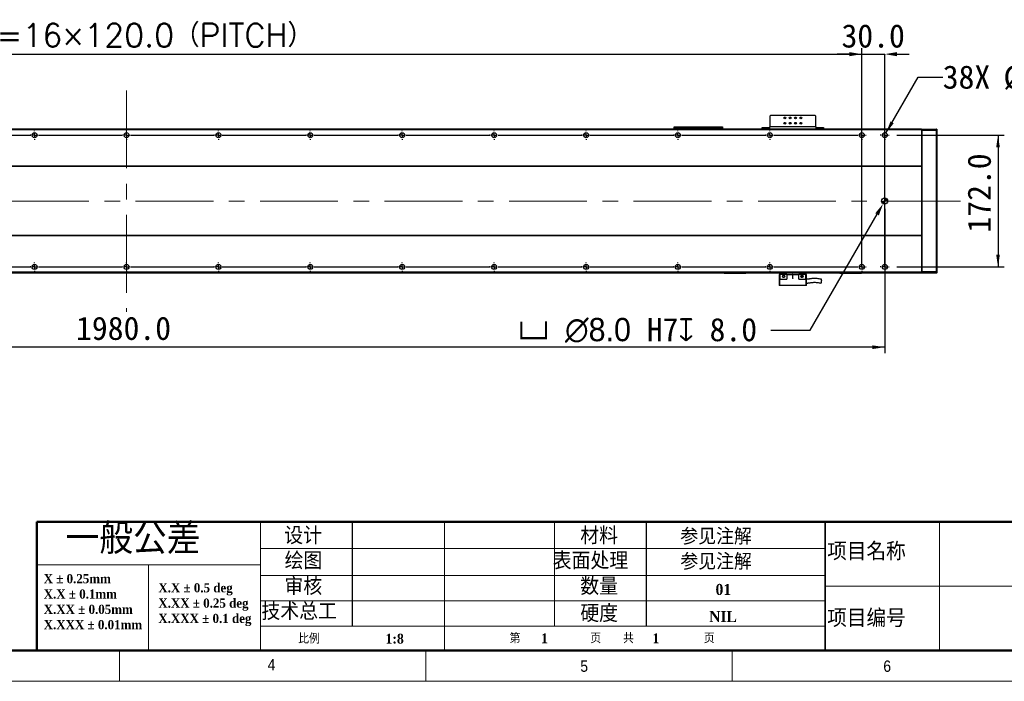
# Model space of a CAD drawing. Header units: millimetres. Extents: x 40 to 3320, y 40 to 2336.
# Tile 5 of 11: x 1150 to 2435, y 40 to 904. Entities that reach past the tile are written whole.
import ezdxf

# ---------------------------------------------------------------- set-up
doc = ezdxf.new("R2010")
doc.units = ezdxf.units.MM
doc.header["$LTSCALE"] = 8
doc.header["$PDSIZE"] = -1
doc.linetypes.add('CENTERX2', pattern=[20.32, 12.7, -2.54, 2.54, -2.54])
doc.layers.add('DIMNS', color=7, linetype='Continuous')
doc.styles.add('SLDTEXTSTYLE0', font='Gothic.ttf', dxfattribs={"width": 0.913})
doc.styles.add('SLDTEXTSTYLE1', font='timesbd.ttf', dxfattribs={"width": 0.933})
doc.styles.add('SLDTEXTSTYLE2', font='txt', dxfattribs={"bigfont": 'bigfont'})
doc.styles.add('SLDTEXTSTYLE3', font='txt', dxfattribs={"bigfont": 'bigfont'})
doc.styles.add('SLDTEXTSTYLE7', font='txt')
doc.styles.add('SLDTEXTSTYLE8', font='txt', dxfattribs={"bigfont": 'bigfont'})
doc.dimstyles.new('SLDDIMSTYLE0', dxfattribs={"dimtxt": 30.4, "dimasz": 16, "dimexe": 0, "dimexo": 0.0625, "dimgap": 7.6, "dimtad": 2, "dimdec": 1, "dimrnd": 1e-09, "dimzin": 4, "dimdsep": 46, "dimtxsty": 'SLDTEXTSTYLE7', "dimsah": 1, "dimcen": 0.09, "dimadec": 0, "dimazin": 1, "dimtfac": 1, "dimtdec": 1, "dimtmove": 0, "dimatfit": 0, "dimfxl": 0, "dimfrac": 2, "dimtolj": 1, "dimtzin": 12, "dimarcsym": 0})
doc.dimstyles.new('SLDDIMSTYLE1', dxfattribs={"dimtxt": 30.4, "dimasz": 16, "dimexe": 0, "dimexo": 0.0625, "dimgap": 7.6, "dimtad": 2, "dimdec": 1, "dimrnd": 1e-09, "dimzin": 4, "dimdsep": 46, "dimtxsty": 'SLDTEXTSTYLE7', "dimsah": 1, "dimcen": 0.09, "dimadec": 0, "dimazin": 1, "dimtfac": 1, "dimtdec": 1, "dimtofl": 0, "dimtmove": 0, "dimatfit": 3, "dimfxl": 0, "dimfrac": 2, "dimtolj": 1, "dimtzin": 12, "dimarcsym": 0})
doc.dimstyles.new('SLDDIMSTYLE5', dxfattribs={"dimtxt": 30.4, "dimasz": 16, "dimexe": 0, "dimexo": 0.0625, "dimgap": 7.6, "dimtad": 0, "dimtih": 1, "dimtoh": 1, "dimdec": 1, "dimrnd": 1e-09, "dimzin": 4, "dimdsep": 46, "dimtxsty": 'SLDTEXTSTYLE7', "dimsah": 1, "dimcen": 0, "dimadec": 0, "dimazin": 1, "dimtfac": 1, "dimtdec": 1, "dimtofl": 0, "dimtmove": 0, "dimatfit": 3, "dimfxl": 0, "dimfrac": 2, "dimtolj": 1, "dimtzin": 12, "dimarcsym": 0})
doc.dimstyles.new('SLDDIMSTYLE8', dxfattribs={"dimtxt": 30.4, "dimasz": 16, "dimexe": 0, "dimexo": 0.0625, "dimgap": 7.6, "dimtad": 0, "dimtih": 1, "dimtoh": 1, "dimdec": 1, "dimrnd": 1e-09, "dimzin": 12, "dimdsep": 46, "dimtxsty": 'SLDTEXTSTYLE7', "dimsah": 1, "dimcen": 0, "dimadec": 0, "dimazin": 3, "dimtfac": 1, "dimtdec": 1, "dimtofl": 0, "dimtmove": 0, "dimatfit": 3, "dimfxl": 0, "dimfrac": 2, "dimtolj": 1, "dimtzin": 12, "dimarcsym": 0})

# ---------------------------------------------------------------- blocks, each defined once
blk = doc.blocks.new('SW_NOTE_0')
at = {"color": 0, "linetype": 'Continuous', "lineweight": 0, "char_height": 12, "attachment_point": 1, "style": 'SLDTEXTSTYLE1'}
for s, insert in [('X.X ± 0.5 deg', (0, 15.8)), ('X.XX ± 0.25 deg', (0, -4.2)), ('X.XXX ± 0.1 deg', (0, -24.2))]:
    blk.add_mtext(s, dxfattribs=dict(at, insert=insert))
blk = doc.blocks.new('SW_NOTE_1')
at = {"color": 0, "linetype": 'Continuous', "lineweight": 0, "char_height": 12, "attachment_point": 1, "style": 'SLDTEXTSTYLE1'}
for s, insert in [('X ± 0.25mm ', (0, 15.8)), ('X.X ± 0.1mm', (0, -4.2))]:
    blk.add_mtext(s, dxfattribs=dict(at, insert=insert))
blk = doc.blocks.new('SW_NOTE_2')
at = {"color": 0, "linetype": 'Continuous', "lineweight": 0, "char_height": 12, "attachment_point": 1, "style": 'SLDTEXTSTYLE1'}
for s, insert in [('X.XX ± 0.05mm', (0, 15.8)), ('X.XXX ± 0.01mm', (0, -4.2))]:
    blk.add_mtext(s, dxfattribs=dict(at, insert=insert))
blk = doc.blocks.new('_D_23')
at = {"layer": 'DIMNS'}
for p, q in [((329, 769), (329, 866.8)), ((2249, 769), (2249, 866.8)), ((329, 858.8), (2249, 858.8))]:
    blk.add_line(p, q, dxfattribs=at)
for points in [[(329, 858.8), (345, 856.4), (345, 861.2)], [(2249, 858.8), (2233, 861.2), (2233, 856.4)]]:
    blk.add_solid(points, dxfattribs=at)
at = {"layer": 'DIMNS', "char_height": 30.4, "attachment_point": 1}
for s, insert, style in [('=16×120.0（PITCH）', (1119.2, 898.7), 'SLDTEXTSTYLE8'), ('1920.0', (1000.4, 898.7), 'SLDTEXTSTYLE7')]:
    blk.add_mtext(s, dxfattribs=dict(at, insert=insert, style=style))
blk = doc.blocks.new('_D_26')
at = {"layer": 'DIMNS'}
for p, q in [((2279, 656.8), (2279, 468.2)), ((299, 650.3), (299, 468.2)), ((2279, 476.2), (299, 476.2))]:
    blk.add_line(p, q, dxfattribs=at)
for points in [[(299, 476.2), (315, 473.8), (315, 478.6)], [(2279, 476.2), (2263, 478.6), (2263, 473.8)]]:
    blk.add_solid(points, dxfattribs=at)
at = {"layer": 'DIMNS', "insert": (1223.1, 516.1), "char_height": 30.4, "attachment_point": 1, "style": 'SLDTEXTSTYLE7'}
blk.add_mtext('1980.0', dxfattribs=at)
blk = doc.blocks.new('_D_27')
at = {"layer": 'Defpoints', "color": 0}
for p in [(2279, 858.8), (2249, 581), (2279, 581)]:
    blk.add_point(p, dxfattribs=at)
at = {"layer": 'DIMNS', "color": 0, "lineweight": -2}
for p, q in [((2233, 858.8), (2217, 858.8)), ((2249, 581), (2249, 858.8)), ((2249, 858.8), (2279, 858.8)), ((2279, 581), (2279, 858.8)), ((2295, 858.8), (2311, 858.8))]:
    blk.add_line(p, q, dxfattribs=at)
at = {"layer": 'DIMNS', "color": 0}
for points in [[(2233, 861.4), (2233, 856.1), (2249, 858.8)], [(2295, 861.4), (2295, 856.1), (2279, 858.8)]]:
    blk.add_solid(points, dxfattribs=at)
at = {"layer": 'DIMNS', "color": 0, "insert": (2264, 897.8), "char_height": 30.4, "attachment_point": 2, "style": 'SLDTEXTSTYLE7'}
blk.add_mtext('\\A1;30.0', dxfattribs=at)
blk = doc.blocks.new('_D_28')
at = {"layer": 'Defpoints', "color": 0}
for p in [(2281, 670.4), (2277, 663.5)]:
    blk.add_point(p, dxfattribs=at)
at = {"layer": 'DIMNS', "color": 0, "lineweight": -2}
for p, q in [((2181.8, 498.6), (2269, 649.7)), ((2130.3, 498.6), (2181.8, 498.6))]:
    blk.add_line(p, q, dxfattribs=at)
at = {"layer": 'DIMNS', "color": 0}
blk.add_solid([(2266.7, 651), (2271.4, 648.3), (2277, 663.5)], dxfattribs=at)
at = {"layer": 'DIMNS', "color": 0, "insert": (1800.4, 514.4), "char_height": 30.4, "attachment_point": 1, "style": 'SLDTEXTSTYLE7'}
blk.add_mtext('\\A1;{\\fGDT|b0|i0|c134|p2;v} {\\fMS PGothic|b0|i0|c128|p34;∅8.0} H7{\\fGDT|b0|i0|c134|p2;x} 8.0', dxfattribs=at)
blk = doc.blocks.new('_D_30')
at = {"layer": 'DIMNS'}
for p, q in [((2280.7, 755.8), (2322.8, 828.8)), ((2322.8, 828.8), (2354.8, 828.8))]:
    blk.add_line(p, q, dxfattribs=at)
blk.add_solid([(2280.7, 755.8), (2290.8, 768.5), (2286.6, 770.9)], dxfattribs=at)
at = {"layer": 'DIMNS', "char_height": 30.4, "attachment_point": 1, "style": 'SLDTEXTSTYLE7'}
for s, insert in [('38X ', (2354.8, 844.1)), ('%%c', (2433.9, 843.8)), (' 6.6 THROUGH HOLE', (2480.9, 844.1))]:
    blk.add_mtext(s, dxfattribs=dict(at, insert=insert))
blk = doc.blocks.new('_D_31')
at = {"layer": 'DIMNS'}
for p, q in [((2295, 753), (2435, 753)), ((2427, 753), (2427, 581)), ((2295, 581), (2435, 581))]:
    blk.add_line(p, q, dxfattribs=at)
for points in [[(2427, 753), (2424.6, 737), (2429.4, 737)], [(2427, 581), (2429.4, 597), (2424.6, 597)]]:
    blk.add_solid(points, dxfattribs=at)
at = {"layer": 'DIMNS', "insert": (2387.2, 625.8), "char_height": 30.4, "attachment_point": 1, "rotation": 90, "style": 'SLDTEXTSTYLE7'}
blk.add_mtext('172.0', dxfattribs=at)
blk = doc.blocks.new('SW_CENTERMARKSYMBOL_8')
at = {"layer": 'DIMNS', "color": 0}
for p, q in [((840, 5.08), (840, 5.84)), ((840, 0), (840, 2.54)), ((840, 0), (840, 2.54)), ((840, 0), (840, 2.54)), ((840, 0), (840, 2.54)), ((840, 0), (840, 2.54)), ((840, 0), (840, 2.54)), ((840, 0), (840, 2.54)), ((840, 0), (840, 2.54)), ((960, 5.08), (960, 5.84)), ((960, 0), (960, 2.54)), ((960, 0), (960, 2.54)), ((960, 0), (960, 2.54)), ((960, 0), (960, 2.54)), ((960, 0), (960, 2.54)), ((960, 0), (960, 2.54)), ((960, 0), (960, 2.54)), ((960, 0), (960, 2.54)), ((960, 0), (960, 2.54)), ((1080, 5.08), (1080, 5.84)), ((1080, 0), (1080, 2.54)), ((1080, 0), (1080, 2.54)), ((1080, 0), (1080, 2.54)), ((1080, 0), (1080, 2.54)), ((1080, 0), (1080, 2.54)), ((1080, 0), (1080, 2.54)), ((1080, 0), (1080, 2.54)), ((1080, 0), (1080, 2.54)), ((1200, 5.08), (1200, 5.84)), ((1200, 0), (1200, 2.54)), ((1200, 0), (1200, 2.54)), ((1200, 0), (1200, 2.54)), ((1200, 0), (1200, 2.54)), ((1200, 0), (1200, 2.54)), ((1200, 0), (1200, 2.54)), ((1200, 0), (1200, 2.54)), ((1320, 5.08), (1320, 5.84)), ((1320, 0), (1320, 2.54)), ((1320, 0), (1320, 2.54)), ((1320, 0), (1320, 2.54)), ((1320, 0), (1320, 2.54)), ((1320, 0), (1320, 2.54)), ((1320, 0), (1320, 2.54)), ((1440, 5.08), (1440, 5.84)), ((1440, 0), (1440, 2.54)), ((1440, 0), (1440, 2.54)), ((1440, 0), (1440, 2.54)), ((1440, 0), (1440, 2.54)), ((1440, 0), (1440, 2.54)), ((1560, 5.08), (1560, 5.84)), ((1560, 0), (1560, 2.54)), ((1560, 0), (1560, 2.54)), ((1560, 0), (1560, 2.54)), ((1560, 0), (1560, 2.54)), ((1680, 5.08), (1680, 5.84)), ((1680, 0), (1680, 2.54)), ((1680, 0), (1680, 2.54)), ((1680, 0), (1680, 2.54)), ((1800, 5.08), (1800, 5.84)), ((1800, 0), (1800, 2.54)), ((1800, 0), (1800, 2.54)), ((1920, 5.08), (1920, 5.84)), ((1920, 0), (1920, 2.54)), ((725.08, 0), (834.92, 0)), ((834.92, 0), (834.16, 0)), ((840, 0), (837.46, 0)), ((840, 0), (837.46, 0)), ((840, 0), (837.46, 0)), ((840, 0), (837.46, 0)), ((840, 0), (837.46, 0)), ((840, 0), (837.46, 0)), ((840, 0), (837.46, 0)), ((840, 0), (837.46, 0)), ((840, 0), (840, -2.54)), ((840, 0), (842.54, 0)), ((840, 0), (840, -2.54)), ((840, 0), (842.54, 0)), ((840, 0), (840, -2.54)), ((840, 0), (842.54, 0)), ((840, 0), (840, -2.54)), ((840, 0), (842.54, 0)), ((840, 0), (840, -2.54)), ((840, 0), (842.54, 0)), ((840, 0), (840, -2.54)), ((840, 0), (842.54, 0)), ((840, 0), (840, -2.54)), ((840, 0), (842.54, 0)), ((840, 0), (840, -2.54)), ((840, 0), (842.54, 0)), ((840, -5.08), (840, -5.84)), ((845.08, 0), (845.84, 0)), ((845.08, 0), (954.92, 0)), ((954.92, 0), (954.16, 0)), ((960, 0), (957.46, 0)), ((960, 0), (957.46, 0)), ((960, 0), (957.46, 0)), ((960, 0), (957.46, 0)), ((960, 0), (957.46, 0)), ((960, 0), (957.46, 0)), ((960, 0), (957.46, 0)), ((960, 0), (957.46, 0)), ((960, 0), (957.46, 0)), ((960, 0), (960, -2.54)), ((960, 0), (962.54, 0)), ((960, 0), (960, -2.54)), ((960, 0), (962.54, 0)), ((960, 0), (960, -2.54)), ((960, 0), (962.54, 0)), ((960, 0), (960, -2.54)), ((960, 0), (962.54, 0)), ((960, 0), (960, -2.54)), ((960, 0), (962.54, 0)), ((960, 0), (960, -2.54)), ((960, 0), (962.54, 0)), ((960, 0), (960, -2.54)), ((960, 0), (962.54, 0)), ((960, 0), (960, -2.54)), ((960, 0), (962.54, 0)), ((960, 0), (960, -2.54)), ((960, 0), (962.54, 0)), ((960, -5.08), (960, -5.84)), ((965.08, 0), (965.84, 0)), ((965.08, 0), (1074.92, 0)), ((1074.92, 0), (1074.16, 0)), ((1080, 0), (1077.46, 0)), ((1080, 0), (1077.46, 0)), ((1080, 0), (1077.46, 0)), ((1080, 0), (1077.46, 0)), ((1080, 0), (1077.46, 0)), ((1080, 0), (1077.46, 0)), ((1080, 0), (1077.46, 0)), ((1080, 0), (1077.46, 0)), ((1080, 0), (1080, -2.54)), ((1080, 0), (1082.54, 0)), ((1080, 0), (1080, -2.54)), ((1080, 0), (1082.54, 0)), ((1080, 0), (1080, -2.54)), ((1080, 0), (1082.54, 0)), ((1080, 0), (1080, -2.54)), ((1080, 0), (1082.54, 0)), ((1080, 0), (1080, -2.54)), ((1080, 0), (1082.54, 0)), ((1080, 0), (1080, -2.54)), ((1080, 0), (1082.54, 0)), ((1080, 0), (1080, -2.54)), ((1080, 0), (1082.54, 0)), ((1080, 0), (1080, -2.54)), ((1080, 0), (1082.54, 0)), ((1080, -5.08), (1080, -5.84)), ((1085.08, 0), (1085.84, 0)), ((1085.08, 0), (1194.92, 0)), ((1194.92, 0), (1194.16, 0)), ((1200, 0), (1197.46, 0)), ((1200, 0), (1197.46, 0)), ((1200, 0), (1197.46, 0)), ((1200, 0), (1197.46, 0)), ((1200, 0), (1197.46, 0)), ((1200, 0), (1197.46, 0)), ((1200, 0), (1197.46, 0)), ((1200, 0), (1200, -2.54)), ((1200, 0), (1202.54, 0)), ((1200, 0), (1200, -2.54)), ((1200, 0), (1202.54, 0)), ((1200, 0), (1200, -2.54)), ((1200, 0), (1202.54, 0)), ((1200, 0), (1200, -2.54)), ((1200, 0), (1202.54, 0)), ((1200, 0), (1200, -2.54)), ((1200, 0), (1202.54, 0)), ((1200, 0), (1200, -2.54)), ((1200, 0), (1202.54, 0)), ((1200, 0), (1200, -2.54)), ((1200, 0), (1202.54, 0)), ((1200, -5.08), (1200, -5.84)), ((1205.08, 0), (1205.84, 0)), ((1205.08, 0), (1314.92, 0)), ((1314.92, 0), (1314.16, 0)), ((1320, 0), (1317.46, 0)), ((1320, 0), (1317.46, 0)), ((1320, 0), (1317.46, 0)), ((1320, 0), (1317.46, 0)), ((1320, 0), (1317.46, 0)), ((1320, 0), (1317.46, 0)), ((1320, 0), (1320, -2.54)), ((1320, 0), (1322.54, 0)), ((1320, 0), (1320, -2.54)), ((1320, 0), (1322.54, 0)), ((1320, 0), (1320, -2.54)), ((1320, 0), (1322.54, 0)), ((1320, 0), (1320, -2.54)), ((1320, 0), (1322.54, 0)), ((1320, 0), (1320, -2.54)), ((1320, 0), (1322.54, 0)), ((1320, 0), (1320, -2.54)), ((1320, 0), (1322.54, 0)), ((1320, -5.08), (1320, -5.84)), ((1325.08, 0), (1325.84, 0)), ((1325.08, 0), (1434.92, 0)), ((1434.92, 0), (1434.16, 0)), ((1440, 0), (1437.46, 0)), ((1440, 0), (1437.46, 0)), ((1440, 0), (1437.46, 0)), ((1440, 0), (1437.46, 0)), ((1440, 0), (1437.46, 0)), ((1440, 0), (1440, -2.54)), ((1440, 0), (1442.54, 0)), ((1440, 0), (1440, -2.54)), ((1440, 0), (1442.54, 0)), ((1440, 0), (1440, -2.54)), ((1440, 0), (1442.54, 0)), ((1440, 0), (1440, -2.54)), ((1440, 0), (1442.54, 0)), ((1440, 0), (1440, -2.54)), ((1440, 0), (1442.54, 0)), ((1440, -5.08), (1440, -5.84)), ((1445.08, 0), (1445.84, 0)), ((1445.08, 0), (1554.92, 0)), ((1554.92, 0), (1554.16, 0)), ((1560, 0), (1557.46, 0)), ((1560, 0), (1557.46, 0)), ((1560, 0), (1557.46, 0)), ((1560, 0), (1557.46, 0)), ((1560, 0), (1560, -2.54)), ((1560, 0), (1562.54, 0)), ((1560, 0), (1560, -2.54)), ((1560, 0), (1562.54, 0)), ((1560, 0), (1560, -2.54)), ((1560, 0), (1562.54, 0)), ((1560, 0), (1560, -2.54)), ((1560, 0), (1562.54, 0)), ((1560, -5.08), (1560, -5.84)), ((1565.08, 0), (1565.84, 0)), ((1565.08, 0), (1674.92, 0)), ((1674.92, 0), (1674.16, 0)), ((1680, 0), (1677.46, 0)), ((1680, 0), (1677.46, 0)), ((1680, 0), (1677.46, 0)), ((1680, 0), (1680, -2.54)), ((1680, 0), (1682.54, 0)), ((1680, 0), (1680, -2.54)), ((1680, 0), (1682.54, 0)), ((1680, 0), (1680, -2.54)), ((1680, 0), (1682.54, 0)), ((1680, -5.08), (1680, -5.84)), ((1685.08, 0), (1685.84, 0)), ((1685.08, 0), (1794.92, 0)), ((1794.92, 0), (1794.16, 0)), ((1800, 0), (1797.46, 0)), ((1800, 0), (1797.46, 0)), ((1800, 0), (1800, -2.54)), ((1800, 0), (1802.54, 0)), ((1800, 0), (1800, -2.54)), ((1800, 0), (1802.54, 0)), ((1800, -5.08), (1800, -5.84)), ((1805.08, 0), (1805.84, 0)), ((1805.08, 0), (1914.92, 0)), ((1920, 0), (1917.46, 0)), ((1920, 0), (1920, -2.54)), ((1920, 0), (1922.54, 0)), ((1920, -5.08), (1920, -5.84)), ((1925.08, 0), (1925.84, 0))]:
    blk.add_line(p, q, dxfattribs=at)
blk = doc.blocks.new('SW_CENTERMARKSYMBOL_9')
at = {"layer": 'DIMNS', "color": 0}
for p, q in [((720, 5.08), (720, 5.84)), ((720, 0), (720, 2.54)), ((720, 0), (720, 2.54)), ((720, 0), (720, 2.54)), ((720, 0), (720, 2.54)), ((720, 0), (720, 2.54)), ((720, 0), (720, 2.54)), ((720, 0), (720, 2.54)), ((720, 0), (720, 2.54)), ((840, 5.08), (840, 5.84)), ((840, 0), (840, 2.54)), ((840, 0), (840, 2.54)), ((840, 0), (840, 2.54)), ((840, 0), (840, 2.54)), ((840, 0), (840, 2.54)), ((840, 0), (840, 2.54)), ((840, 0), (840, 2.54)), ((840, 0), (840, 2.54)), ((840, 0), (840, 2.54)), ((960, 5.08), (960, 5.84)), ((960, 0), (960, 2.54)), ((960, 0), (960, 2.54)), ((960, 0), (960, 2.54)), ((960, 0), (960, 2.54)), ((960, 0), (960, 2.54)), ((960, 0), (960, 2.54)), ((960, 0), (960, 2.54)), ((960, 0), (960, 2.54)), ((1080, 5.08), (1080, 5.84)), ((1080, 0), (1080, 2.54)), ((1080, 0), (1080, 2.54)), ((1080, 0), (1080, 2.54)), ((1080, 0), (1080, 2.54)), ((1080, 0), (1080, 2.54)), ((1080, 0), (1080, 2.54)), ((1080, 0), (1080, 2.54)), ((1200, 5.08), (1200, 5.84)), ((1200, 0), (1200, 2.54)), ((1200, 0), (1200, 2.54)), ((1200, 0), (1200, 2.54)), ((1200, 0), (1200, 2.54)), ((1200, 0), (1200, 2.54)), ((1200, 0), (1200, 2.54)), ((1320, 5.08), (1320, 5.84)), ((1320, 0), (1320, 2.54)), ((1320, 0), (1320, 2.54)), ((1320, 0), (1320, 2.54)), ((1320, 0), (1320, 2.54)), ((1320, 0), (1320, 2.54)), ((1440, 5.08), (1440, 5.84)), ((1440, 0), (1440, 2.54)), ((1440, 0), (1440, 2.54)), ((1440, 0), (1440, 2.54)), ((1440, 0), (1440, 2.54)), ((1560, 5.08), (1560, 5.84)), ((1560, 0), (1560, 2.54)), ((1560, 0), (1560, 2.54)), ((1560, 0), (1560, 2.54)), ((1680, 5.08), (1680, 5.84)), ((1680, 0), (1680, 2.54)), ((1680, 0), (1680, 2.54)), ((1800, 5.08), (1800, 5.84)), ((1800, 0), (1800, 2.54)), ((605.08, 0), (714.92, 0)), ((714.92, 0), (714.16, 0)), ((720, 0), (717.46, 0)), ((720, 0), (717.46, 0)), ((720, 0), (717.46, 0)), ((720, 0), (717.46, 0)), ((720, 0), (717.46, 0)), ((720, 0), (717.46, 0)), ((720, 0), (717.46, 0)), ((720, 0), (717.46, 0)), ((720, 0), (720, -2.54)), ((720, 0), (722.54, 0)), ((720, 0), (720, -2.54)), ((720, 0), (722.54, 0)), ((720, 0), (720, -2.54)), ((720, 0), (722.54, 0)), ((720, 0), (720, -2.54)), ((720, 0), (722.54, 0)), ((720, 0), (720, -2.54)), ((720, 0), (722.54, 0)), ((720, 0), (720, -2.54)), ((720, 0), (722.54, 0)), ((720, 0), (720, -2.54)), ((720, 0), (722.54, 0)), ((720, 0), (720, -2.54)), ((720, 0), (722.54, 0)), ((720, -5.08), (720, -5.84)), ((725.08, 0), (725.84, 0)), ((725.08, 0), (834.92, 0)), ((834.92, 0), (834.16, 0)), ((840, 0), (837.46, 0)), ((840, 0), (837.46, 0)), ((840, 0), (837.46, 0)), ((840, 0), (837.46, 0)), ((840, 0), (837.46, 0)), ((840, 0), (837.46, 0)), ((840, 0), (837.46, 0)), ((840, 0), (837.46, 0)), ((840, 0), (837.46, 0)), ((840, 0), (840, -2.54)), ((840, 0), (842.54, 0)), ((840, 0), (840, -2.54)), ((840, 0), (842.54, 0)), ((840, 0), (840, -2.54)), ((840, 0), (842.54, 0)), ((840, 0), (840, -2.54)), ((840, 0), (842.54, 0)), ((840, 0), (840, -2.54)), ((840, 0), (842.54, 0)), ((840, 0), (840, -2.54)), ((840, 0), (842.54, 0)), ((840, 0), (840, -2.54)), ((840, 0), (842.54, 0)), ((840, 0), (840, -2.54)), ((840, 0), (842.54, 0)), ((840, 0), (840, -2.54)), ((840, 0), (842.54, 0)), ((840, -5.08), (840, -5.84)), ((845.08, 0), (845.84, 0)), ((845.08, 0), (954.92, 0)), ((954.92, 0), (954.16, 0)), ((960, 0), (957.46, 0)), ((960, 0), (957.46, 0)), ((960, 0), (957.46, 0)), ((960, 0), (957.46, 0)), ((960, 0), (957.46, 0)), ((960, 0), (957.46, 0)), ((960, 0), (957.46, 0)), ((960, 0), (957.46, 0)), ((960, 0), (960, -2.54)), ((960, 0), (962.54, 0)), ((960, 0), (960, -2.54)), ((960, 0), (962.54, 0)), ((960, 0), (960, -2.54)), ((960, 0), (962.54, 0)), ((960, 0), (960, -2.54)), ((960, 0), (962.54, 0)), ((960, 0), (960, -2.54)), ((960, 0), (962.54, 0)), ((960, 0), (960, -2.54)), ((960, 0), (962.54, 0)), ((960, 0), (960, -2.54)), ((960, 0), (962.54, 0)), ((960, 0), (960, -2.54)), ((960, 0), (962.54, 0)), ((960, -5.08), (960, -5.84)), ((965.08, 0), (965.84, 0)), ((965.08, 0), (1074.92, 0)), ((1074.92, 0), (1074.16, 0)), ((1080, 0), (1077.46, 0)), ((1080, 0), (1077.46, 0)), ((1080, 0), (1077.46, 0)), ((1080, 0), (1077.46, 0)), ((1080, 0), (1077.46, 0)), ((1080, 0), (1077.46, 0)), ((1080, 0), (1077.46, 0)), ((1080, 0), (1080, -2.54)), ((1080, 0), (1082.54, 0)), ((1080, 0), (1080, -2.54)), ((1080, 0), (1082.54, 0)), ((1080, 0), (1080, -2.54)), ((1080, 0), (1082.54, 0)), ((1080, 0), (1080, -2.54)), ((1080, 0), (1082.54, 0)), ((1080, 0), (1080, -2.54)), ((1080, 0), (1082.54, 0)), ((1080, 0), (1080, -2.54)), ((1080, 0), (1082.54, 0)), ((1080, 0), (1080, -2.54)), ((1080, 0), (1082.54, 0)), ((1080, -5.08), (1080, -5.84)), ((1085.08, 0), (1085.84, 0)), ((1085.08, 0), (1194.92, 0)), ((1194.92, 0), (1194.16, 0)), ((1200, 0), (1197.46, 0)), ((1200, 0), (1197.46, 0)), ((1200, 0), (1197.46, 0)), ((1200, 0), (1197.46, 0)), ((1200, 0), (1197.46, 0)), ((1200, 0), (1197.46, 0)), ((1200, 0), (1200, -2.54)), ((1200, 0), (1202.54, 0)), ((1200, 0), (1200, -2.54)), ((1200, 0), (1202.54, 0)), ((1200, 0), (1200, -2.54)), ((1200, 0), (1202.54, 0)), ((1200, 0), (1200, -2.54)), ((1200, 0), (1202.54, 0)), ((1200, 0), (1200, -2.54)), ((1200, 0), (1202.54, 0)), ((1200, 0), (1200, -2.54)), ((1200, 0), (1202.54, 0)), ((1200, -5.08), (1200, -5.84)), ((1205.08, 0), (1205.84, 0)), ((1205.08, 0), (1314.92, 0)), ((1314.92, 0), (1314.16, 0)), ((1320, 0), (1317.46, 0)), ((1320, 0), (1317.46, 0)), ((1320, 0), (1317.46, 0)), ((1320, 0), (1317.46, 0)), ((1320, 0), (1317.46, 0)), ((1320, 0), (1320, -2.54)), ((1320, 0), (1322.54, 0)), ((1320, 0), (1320, -2.54)), ((1320, 0), (1322.54, 0)), ((1320, 0), (1320, -2.54)), ((1320, 0), (1322.54, 0)), ((1320, 0), (1320, -2.54)), ((1320, 0), (1322.54, 0)), ((1320, 0), (1320, -2.54)), ((1320, 0), (1322.54, 0)), ((1320, -5.08), (1320, -5.84)), ((1325.08, 0), (1325.84, 0)), ((1325.08, 0), (1434.92, 0)), ((1434.92, 0), (1434.16, 0)), ((1440, 0), (1437.46, 0)), ((1440, 0), (1437.46, 0)), ((1440, 0), (1437.46, 0)), ((1440, 0), (1437.46, 0)), ((1440, 0), (1440, -2.54)), ((1440, 0), (1442.54, 0)), ((1440, 0), (1440, -2.54)), ((1440, 0), (1442.54, 0)), ((1440, 0), (1440, -2.54)), ((1440, 0), (1442.54, 0)), ((1440, 0), (1440, -2.54)), ((1440, 0), (1442.54, 0)), ((1440, -5.08), (1440, -5.84)), ((1445.08, 0), (1445.84, 0)), ((1445.08, 0), (1554.92, 0)), ((1554.92, 0), (1554.16, 0)), ((1560, 0), (1557.46, 0)), ((1560, 0), (1557.46, 0)), ((1560, 0), (1557.46, 0)), ((1560, 0), (1560, -2.54)), ((1560, 0), (1562.54, 0)), ((1560, 0), (1560, -2.54)), ((1560, 0), (1562.54, 0)), ((1560, 0), (1560, -2.54)), ((1560, 0), (1562.54, 0)), ((1560, -5.08), (1560, -5.84)), ((1565.08, 0), (1565.84, 0)), ((1565.08, 0), (1674.92, 0)), ((1674.92, 0), (1674.16, 0)), ((1680, 0), (1677.46, 0)), ((1680, 0), (1677.46, 0)), ((1680, 0), (1680, -2.54)), ((1680, 0), (1682.54, 0)), ((1680, 0), (1680, -2.54)), ((1680, 0), (1682.54, 0)), ((1680, -5.08), (1680, -5.84)), ((1685.08, 0), (1685.84, 0)), ((1685.08, 0), (1794.92, 0)), ((1800, 0), (1797.46, 0)), ((1800, 0), (1800, -2.54)), ((1800, 0), (1802.54, 0)), ((1800, -5.08), (1800, -5.84)), ((1805.08, 0), (1805.84, 0))]:
    blk.add_line(p, q, dxfattribs=at)
blk = doc.blocks.new('SW_CENTERMARKSYMBOL_10')
at = {"layer": 'DIMNS', "color": 0}
for p, q in [((-5.08, 0), (-5.84, 0)), ((0, 0), (-2.54, 0)), ((0, 5.08), (0, 5.84)), ((0, 0), (0, 2.54)), ((0, 0), (0, -2.54)), ((0, 0), (2.54, 0)), ((5.08, 0), (5.84, 0)), ((0, -5.08), (0, -5.84))]:
    blk.add_line(p, q, dxfattribs=at)
blk = doc.blocks.new('SW_CENTERMARKSYMBOL_11')
at = {"layer": 'DIMNS', "color": 0}
for p, q in [((-5.08, 0), (-5.84, 0)), ((0, 0), (-2.54, 0)), ((0, 5.08), (0, 5.84)), ((0, 0), (0, 2.54)), ((0, 0), (0, -2.54)), ((0, 0), (2.54, 0)), ((5.08, 0), (5.84, 0)), ((0, -5.08), (0, -5.84))]:
    blk.add_line(p, q, dxfattribs=at)
blk = doc.blocks.new('SW_DOWELSYMBOL_6')
at = {"linetype": 'Continuous', "lineweight": 18}
h = blk.add_hatch(color=0, dxfattribs=at)
edge = h.paths.add_edge_path(flags=0)
edge.add_arc((0, 0), 4, 180, 270)
edge.add_line((0, -4), (0, 0))
edge.add_line((0, 0), (-4, 0))
h = blk.add_hatch(color=0, dxfattribs=at)
edge = h.paths.add_edge_path(flags=0)
edge.add_arc((0, 0), 4, 0, 90)
edge.add_line((0, 4), (0, 0))
edge.add_line((0, 0), (4, 0))
at = {"layer": 'DIMNS', "color": 0}
blk.add_circle((0, 0), 4, dxfattribs=at)

msp = doc.modelspace()

# ---------------------------------------------------------------- linework, layer by layer
at = {"color": 7, "linetype": 'Continuous', "lineweight": 25}
for p, q in [((2130.0449364, 778.7713308), (2129.0450089, 777.7713288)), ((2129.0450089, 777.7713288), (2129.0450089, 763.9713336)), ((2188.0450241, 778.7713308), (2130.0449364, 778.7713308)), ((2189.0449516, 777.7713288), (2188.0450241, 778.7713308)), ((2189.0449516, 763.9713336), (2189.0449516, 777.7713288)), ((2327.0449631, 760.9713275), (251.0449879, 760.9713275)), ((2327.0449631, 759.9713329), (251.0449879, 759.9713329)), ((2004.0450089, 761.9713295), (2004.0450089, 763.9713336)), ((2004.0450089, 763.9713336), (2005.0449364, 763.9713336)), ((2005.0449364, 761.9713295), (2004.0450089, 761.9713295)), ((2005.0449364, 763.9713336), (2005.0449364, 761.9713295)), ((2005.0449364, 763.9713336), (2059.0449564, 763.9713336)), ((2005.0449364, 761.9713295), (2059.0449564, 761.9713295)), ((2032.045006, 760.9713275), (2032.045006, 761.9713295)), ((2059.0449564, 761.9713295), (2059.0449564, 763.9713336)), ((2059.0449564, 763.9713336), (2067.0449726, 763.9713336)), ((2067.0449726, 761.9713295), (2059.0449564, 761.9713295)), ((2067.0449726, 763.9713336), (2067.0449726, 761.9713295)), ((2067.0449726, 761.9713295), (2067.0449726, 760.9713275)), ((2119.0450184, 760.9713275), (2119.0450184, 762.9713315)), ((2119.0450184, 762.9713315), (2120.0449459, 762.9713315)), ((2120.0449459, 762.9713315), (2120.0449459, 760.9713275)), ((2120.0449459, 762.9713315), (2128.0449621, 762.9713315)), ((2128.0449621, 762.9713315), (2128.0449621, 760.9713275)), ((2129.0450089, 762.9713315), (2128.0449621, 762.9713315)), ((2189.0449516, 763.9713336), (2129.0450089, 763.9713336)), ((2129.0450089, 760.9713275), (2129.0450089, 763.9713336)), ((2189.0449516, 763.9713336), (2189.0449516, 760.9713275)), ((2190.0449984, 762.9713315), (2189.0449516, 762.9713315)), ((2190.0449984, 762.9713315), (2190.0449984, 760.9713275)), ((2190.0449984, 762.9713315), (2198.0450146, 762.9713315)), ((2198.0450146, 760.9713275), (2198.0450146, 762.9713315)), ((2198.0450146, 762.9713315), (2199.0449421, 762.9713315)), ((2199.0449421, 762.9713315), (2199.0449421, 760.9713275)), ((2327.0449631, 760.6713299), (2327.3450129, 760.9713275)), ((2327.0449631, 760.9713275), (2327.0449631, 759.9713329)), ((2327.0449631, 759.9713329), (2327.0449631, 712.4713298)), ((2327.0449631, 758.8470701), (2327.3450129, 758.9713309)), ((2327.3450129, 760.9713275), (2327.3450129, 758.9713309)), ((2327.3450129, 760.9713275), (2346.7450134, 760.9713275)), ((2327.3450129, 758.9713309), (2327.3450129, 574.9713305)), ((2346.7450134, 758.9713309), (2327.3450129, 758.9713309)), ((2346.7450134, 758.9713309), (2346.7450134, 760.9713275)), ((2347.044944, 760.6713299), (2346.7450134, 760.9713275)), ((2346.7450134, 574.9713305), (2346.7450134, 758.9713309)), ((2347.044944, 758.8470701), (2346.7450134, 758.9713309)), ((2347.044944, 760.6713299), (2347.044944, 758.8470701)), ((2347.044944, 758.8470701), (2347.044944, 575.0955913)), ((2327.0449631, 712.4713298), (251.0449879, 712.4713298)), ((2327.0449631, 711.9713288), (251.0449879, 711.9713288)), ((2327.0449631, 712.4713298), (2327.0449631, 711.9713288)), ((2327.0449631, 711.9713288), (2327.0449631, 621.9713289)), ((2327.0449631, 621.9713289), (251.0449879, 621.9713289)), ((2327.0449631, 621.4713316), (251.0449879, 621.4713316)), ((2327.0449631, 621.9713289), (2327.0449631, 621.4713316)), ((2327.0449631, 621.4713316), (2327.0449631, 573.9713285)), ((2327.0449631, 573.9713285), (251.0449879, 573.9713285)), ((2327.0449631, 572.9713339), (251.0449879, 572.9713339)), ((2069.5450298, 572.7713305), (2069.5450298, 572.9713339)), ((2069.5450298, 572.7713305), (2070.5449574, 572.7713305)), ((2069.5450298, 572.7713305), (2069.8449604, 572.4713329)), ((2070.6692926, 572.4713329), (2069.8449604, 572.4713329)), ((2070.5449574, 572.9713339), (2070.5449574, 572.7713305)), ((2070.6692926, 572.4713329), (2070.5449574, 572.7713305)), ((2070.5449574, 572.7713305), (2096.5449802, 572.7713305)), ((2096.4207642, 572.4713329), (2070.6692926, 572.4713329)), ((2096.4207642, 572.4713329), (2096.5449802, 572.7713305)), ((2097.2449772, 572.4713329), (2096.4207642, 572.4713329)), ((2096.5449802, 572.7713305), (2096.5449802, 572.9713339)), ((2096.5449802, 572.7713305), (2097.545027, 572.7713305)), ((2097.2449772, 572.4713329), (2097.545027, 572.7713305)), ((2097.545027, 572.9713339), (2097.545027, 572.7713305)), ((2142.2449343, 571.0713316), (2141.0449736, 571.0713316)), ((2141.0449736, 571.0713316), (2141.0449736, 556.6713337)), ((2142.0450203, 571.0713316), (2142.0450203, 572.9713339)), ((2151.044964, 571.0713316), (2142.2449343, 571.0713316)), ((2142.2449343, 571.0713316), (2142.2449343, 565.0713269)), ((2151.044964, 571.0713316), (2158.7949984, 571.0713316)), ((2151.044964, 571.0713316), (2151.044964, 565.0713269)), ((2159.2949621, 571.0713316), (2158.7949984, 571.0713316)), ((2158.7949984, 571.0713316), (2158.7949984, 566.3213331)), ((2159.2949621, 571.0713316), (2167.0449965, 571.0713316)), ((2159.2949621, 566.3213331), (2159.2949621, 571.0713316)), ((2167.0449965, 565.0713269), (2167.0449965, 571.0713316)), ((2175.8450262, 571.0713316), (2167.0449965, 571.0713316)), ((2172.05429, 569.1225503), (2172.1855394, 568.7185425)), ((2175.8450262, 565.0713269), (2175.8450262, 571.0713316)), ((2177.0449869, 571.0713316), (2175.8450262, 571.0713316)), ((2176.0449402, 571.0713316), (2176.0449402, 572.9713339)), ((2177.0449869, 556.6713337), (2177.0449869, 571.0713316)), ((2220.5449335, 572.7713305), (2220.5449335, 572.9713339)), ((2220.5449335, 572.7713305), (2220.8449833, 572.4713329)), ((2220.5449335, 572.7713305), (2221.5449802, 572.7713305)), ((2221.6691963, 572.4713329), (2220.8449833, 572.4713329)), ((2221.5449802, 572.9713339), (2221.5449802, 572.7713305)), ((2221.6691963, 572.4713329), (2221.5449802, 572.7713305)), ((2221.5449802, 572.7713305), (2247.5450031, 572.7713305)), ((2247.4206678, 572.4713329), (2221.6691963, 572.4713329)), ((2247.4206678, 572.4713329), (2247.5450031, 572.7713305)), ((2248.2450001, 572.4713329), (2247.4206678, 572.4713329)), ((2247.5450031, 572.7713305), (2247.5450031, 572.9713339)), ((2247.5450031, 572.7713305), (2248.5449307, 572.7713305)), ((2248.2450001, 572.4713329), (2248.5449307, 572.7713305)), ((2248.5449307, 572.9713339), (2248.5449307, 572.7713305)), ((2327.0449631, 575.0955913), (2327.3450129, 574.9713305)), ((2327.0449631, 573.9713285), (2327.0449631, 572.9713339)), ((2327.0449631, 573.2713316), (2327.3450129, 572.9713339)), ((2327.3450129, 574.9713305), (2327.3450129, 572.9713339)), ((2327.3450129, 574.9713305), (2346.7450134, 574.9713305)), ((2346.7450134, 572.9713339), (2327.3450129, 572.9713339)), ((2347.044944, 575.0955913), (2346.7450134, 574.9713305)), ((2346.7450134, 572.9713339), (2346.7450134, 574.9713305)), ((2347.044944, 573.2713316), (2346.7450134, 572.9713339)), ((2347.044944, 575.0955913), (2347.044944, 573.2713316)), ((2142.0450203, 556.6713337), (2141.0449736, 556.6713337)), ((2142.2449343, 565.0713269), (2142.0450203, 565.0713269)), ((2142.0450203, 556.6713337), (2142.0450203, 565.0713269)), ((2176.0449402, 556.6713337), (2142.0450203, 556.6713337)), ((2142.2449343, 565.0713269), (2151.044964, 565.0713269)), ((2167.0449965, 565.0713269), (2175.8450262, 565.0713269)), ((2176.0449402, 565.0713269), (2175.8450262, 565.0713269)), ((2176.0449402, 565.0713269), (2176.0449402, 556.6713337)), ((2177.0449869, 556.6713337), (2176.0449402, 556.6713337))]:
    msp.add_line(p, q, dxfattribs=at)
at = {"color": 8, "linetype": 'Continuous', "lineweight": 25}
for p, q in [((2156.7950241, 768.4713278), (2154.2949669, 768.4713278)), ((2163.7949936, 768.4713278), (2161.2949364, 768.4713278))]:
    msp.add_line(p, q, dxfattribs=at)
at = {"color": 7, "linetype": 'Continuous', "lineweight": 50}
for p, q in [((1171.7559834, 248), (1171.7559834, 80)), ((1171.7559834, 248), (1464, 248)), ((3280, 248), (1464, 248)), ((80, 80), (3280, 80))]:
    msp.add_line(p, q, dxfattribs=at)
at = {"color": 7, "linetype": 'Continuous', "lineweight": 18}
for p, q in [((1464, 248), (1464, 220)), ((1464, 192), (1464, 248)), ((1464, 220), (1464, 248)), ((1704.336839, 248), (1704.336839, 80)), ((1848, 248), (1848, 112.0474543)), ((2350.6031435, 248), (2350.6031435, 80)), ((1464, 192), (1464, 220)), ((1464, 213.2644636), (2201.4758613, 213.2644636)), ((1464, 192), (1171.7559834, 192)), ((1317.8779917, 192), (1317.8779917, 80)), ((1464, 192), (1464, 80)), ((1464, 178.0393756), (2201.4758613, 178.0393756)), ((2201.4758613, 164), (2674.0064972, 164)), ((1464, 145.0437235), (2201.4758613, 145.0437235)), ((2201.4758613, 112.0474543), (1464, 112.0474543)), ((80, 80), (3280, 80)), ((984, 80), (3280, 80)), ((1280, 40), (1280, 80)), ((1680, 40), (1680, 80)), ((2080, 80), (2080, 40)), ((40, 40), (3320, 40))]:
    msp.add_line(p, q, dxfattribs=at)
at = {"color": 7, "linetype": 'Continuous', "lineweight": 35}
msp.add_line((2201.4758613, 248), (2201.4758613, 80), dxfattribs=at)
at = {"color": 7, "linetype": 'Continuous', "lineweight": 25}
for centre, radius in [((2148.5449755, 775.4713306), 1.25), ((2155.5449755, 775.4713306), 1.25), ((2162.5449755, 775.4713306), 1.25), ((2169.5449755, 775.4713306), 1.25), ((2148.5449755, 768.4713306), 1.25), ((2155.5449755, 768.4713306), 1.25), ((2162.5449755, 768.4713306), 1.25), ((2169.5449755, 768.4713306), 1.25), ((1169.0449755, 752.9713306), 3.3), ((1289.0449755, 752.9713306), 3.3), ((1409.0449755, 752.9713306), 3.3), ((1529.0449755, 752.9713306), 3.3), ((1649.0449755, 752.9713306), 3.3), ((1769.0449755, 752.9713306), 3.3), ((1889.0449755, 752.9713306), 3.3), ((2009.0449755, 752.9713306), 3.3), ((2129.0449755, 752.9713306), 3.3), ((2249.0449755, 752.9713306), 3.3), ((2279.0449755, 752.9713306), 3.3), ((2279.0449755, 666.9713306), 4), ((1169.0449755, 580.9713306), 3.3), ((1289.0449755, 580.9713306), 3.3), ((1409.0449755, 580.9713306), 3.3), ((1529.0449755, 580.9713306), 3.3), ((1649.0449755, 580.9713306), 3.3), ((1769.0449755, 580.9713306), 3.3), ((1889.0449755, 580.9713306), 3.3), ((2009.0449755, 580.9713306), 3.3), ((2129.0449755, 580.9713306), 3.3), ((2249.0449755, 580.9713306), 3.3), ((2279.0449755, 580.9713306), 3.3), ((2147.0449755, 568.5713306), 1.6), ((2171.0449755, 568.5713306), 1.6)]:
    msp.add_circle(centre, radius, dxfattribs=at)
msp.add_arc((2159.0449755, 566.3213306), 0.25, 180, 0, dxfattribs=at)
for points, knots in [([(2148.1854908, 568.7185425), (2148.2047728, 568.5899832), (2148.2435241, 568.3316159), (2148.1367125, 567.9413713), (2147.914466, 567.5956065), (2147.5786082, 567.3291376), (2147.1607102, 567.1785018), (2146.7031001, 567.1712167), (2146.2681303, 567.3022036), (2146.0368342, 567.4843919), (2145.9281437, 567.5700057)], [0, 0, 0, 0, 0.11473832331, 0.23059109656, 0.35094018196, 0.47583909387, 0.60544036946, 0.73940556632, 0.87754158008, 1, 1, 1, 1]), ([(2147.0266573, 569.8708046), (2147.1685213, 569.8437677), (2147.4516251, 569.7898128), (2147.8051515, 569.5371197), (2147.9844232, 569.2881198), (2148.0459374, 569.1422425), (2148.0542414, 569.1225503)], [0, 0, 0, 0, 0.3223075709, 0.6431968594, 0.9518344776, 1, 1, 1, 1]), ([(2148.0277769, 569.1454533), (2148.0112179, 569.1803126), (2147.9446268, 569.3204974), (2147.7358879, 569.5077337), (2147.4281916, 569.6754874), (2147.1832123, 569.7200548), (2147.0560204, 569.7212843), (2147.0450155, 569.7213907)], [0, 0, 0, 0, 0.096604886, 0.3884911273, 0.6804197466, 0.9723492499, 1, 1, 1, 1]), ([(2171.044945, 569.7213311), (2170.928986, 569.7111228), (2170.6970642, 569.6907059), (2170.3807815, 569.5304004), (2170.1247825, 569.29052), (2169.9524111, 568.9832417), (2169.8793467, 568.6391159), (2169.9119602, 568.2886679), (2170.0476947, 567.9639734), (2170.273907, 567.6943872), (2170.5702452, 567.5044832), (2170.9096802, 567.4115282), (2171.2614362, 567.4239141), (2171.5933961, 567.5404271), (2171.8759781, 567.7508358), (2172.0812969, 568.0352993), (2172.1996198, 568.3695955), (2172.190233, 568.6022238), (2172.1855394, 568.7185425)], [0, 0, 0, 0, 0.0624927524, 0.1249876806, 0.1874911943, 0.2499897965, 0.3124890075, 0.3749872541, 0.4374889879, 0.4999845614, 0.5624863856, 0.6250032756, 0.6874883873, 0.7500032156, 0.8124924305, 0.8750023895, 0.9374987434, 1, 1, 1, 1]), ([(2172.1855394, 568.7185425), (2172.2047731, 568.589981), (2172.2434276, 568.3316059), (2172.1366294, 567.9414107), (2171.914528, 567.5955725), (2171.5786215, 567.3291122), (2171.1607112, 567.1785256), (2170.7030768, 567.171234), (2170.2680879, 567.3021753), (2170.0367631, 567.4843904), (2169.9280731, 567.5700057)], [0, 0, 0, 0, 0.1147343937, 0.2305860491, 0.3509147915, 0.4758124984, 0.6054458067, 0.7393743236, 0.8775427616, 1, 1, 1, 1]), ([(2171.0265867, 569.8708046), (2171.1684926, 569.8437742), (2171.4516421, 569.7898395), (2171.8052, 569.5371187), (2171.9844718, 569.2881199), (2172.0459861, 569.1422425), (2172.05429, 569.1225503)], [0, 0, 0, 0, 0.3223662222, 0.6432277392, 0.9518386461, 1, 1, 1, 1]), ([(2196.3574879, 564.8635674), (2195.387416, 565.0184469), (2193.5766009, 565.3075574), (2191.1078405, 565.6912512), (2189.0491996, 565.8599916), (2187.1953085, 565.8988854), (2185.1626631, 565.8181716), (2183.3313262, 565.611363), (2181.8206761, 565.3939231), (2180.810918, 565.2428523), (2179.7683259, 565.0913548), (2178.7054949, 564.9725123), (2177.7876643, 564.8950455), (2177.2383927, 564.9284055), (2177.0449869, 564.9401519)], [0, 0, 0, 0, 0.1557756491, 0.2907834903, 0.3967703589, 0.4749879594, 0.5735892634, 0.7047445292, 0.7546862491, 0.8070842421, 0.861210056, 0.915955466, 0.9704068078, 1, 1, 1, 1]), ([(2177.0449869, 559.9549461), (2177.2801555, 559.9465299), (2177.9979743, 559.9208405), (2179.1433039, 560.0090132), (2180.8247466, 560.20216), (2182.5239838, 560.4707895), (2184.2007865, 560.7007372), (2185.6489263, 560.8460329), (2187.3355923, 560.931629), (2189.2458908, 560.8687197), (2191.2837559, 560.6445068), (2193.3933044, 560.2871676), (2194.940343, 560.0497598), (2195.7867138, 559.9198762)], [0, 0, 0, 0, 0.0368698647, 0.1125400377, 0.1785188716, 0.302806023, 0.3842715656, 0.4445319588, 0.5302895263, 0.6473418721, 0.7447481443, 0.8603540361, 1, 1, 1, 1]), ([(2195.7924358, 559.9645648), (2195.8269357, 559.9506019), (2195.9249144, 559.9109476), (2196.1177199, 560.1777447), (2196.3320612, 560.6763143), (2196.5197634, 561.3729469), (2196.6600446, 562.1793985), (2196.7374414, 563.0185973), (2196.7416812, 563.7985877), (2196.6682562, 564.4146813), (2196.5362144, 564.8029351), (2196.4133296, 564.8333331), (2196.3573687, 564.8471761)], [0, 0, 0, 0, 0.0574041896, 0.1630264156, 0.266464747, 0.3699760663, 0.4747884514, 0.5815849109, 0.6902313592, 0.7997763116, 0.9088194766, 1, 1, 1, 1])]:
    msp.add_open_spline(points, degree=3, knots=knots, dxfattribs=at)
at = {"layer": 'DIMNS', "linetype": 'CENTERX2', "lineweight": 18}
for p, q in [((1289.0449755, 811.4713306), (1289.0449755, 522.4713306)), ((2377.8449755, 666.9713306), (133.5548782, 666.9713306))]:
    msp.add_line(p, q, dxfattribs=at)
at = {"layer": 'DIMNS', "color": 7}
for p, q in [((1584.2007008, 112.0474543), (1584.2007008, 248)), ((1967.4614906, 248), (1967.4614906, 112.0474543))]:
    msp.add_line(p, q, dxfattribs=at)

# ---------------------------------------------------------------- block references
at = {"color": 7, "linetype": 'Continuous', "lineweight": 0}
for name, p in [('SW_NOTE_1', (1180.8686615, 164.1737335)), ('SW_NOTE_0', (1330.5570432, 152.3120833)), ('SW_NOTE_2', (1180.8686615, 124.1737344))]:
    msp.add_blockref(name, p, dxfattribs=at)
at = {"layer": 'DIMNS'}
for name, p in [('SW_CENTERMARKSYMBOL_8', (329.0449755, 752.9713306)), ('SW_CENTERMARKSYMBOL_10', (2279.0449755, 752.9713306)), ('SW_DOWELSYMBOL_6', (2279.0449755, 666.9713306)), ('SW_CENTERMARKSYMBOL_9', (449.0449755, 580.9713306)), ('SW_CENTERMARKSYMBOL_11', (2279.0449755, 580.9713306))]:
    msp.add_blockref(name, p, dxfattribs=at)

# ---------------------------------------------------------------- texts
at = {"color": 7, "linetype": 'Continuous', "lineweight": 0, "attachment_point": 1}
for s, insert, char_height, style in [('一般公差', (1209.5381584, 246.3497749), 40, 'SLDTEXTSTYLE3'), ('设计', (1495.0304099, 241.3756797), 22.4, 'SLDTEXTSTYLE3'), ('材料', (1881.5122528, 241.3756797), 22.4, 'SLDTEXTSTYLE3'), ('参见注解', (2012.291056, 239.6526885), 21.16666667, 'SLDTEXTSTYLE2'), ('项目名称', (2204.0318544, 221.2187739), 23.28333333, 'SLDTEXTSTYLE3'), ('绘图', (1495.5048517, 208.5268063), 22.4, 'SLDTEXTSTYLE3'), ('表面处理', (1845.5643389, 208.5268063), 22.4, 'SLDTEXTSTYLE3'), ('参见注解', (2012.291056, 206.8038151), 21.16666667, 'SLDTEXTSTYLE2'), ('审核', (1495.2404082, 175.1148112), 22.4, 'SLDTEXTSTYLE3'), ('数量', (1881.5744726, 175.1148112), 22.4, 'SLDTEXTSTYLE3'), ('01', (2058.1738948, 167.1093645), 14.4, 'SLDTEXTSTYLE1'), ('技术总工', (1465.166365, 142.3958087), 22.4, 'SLDTEXTSTYLE3'), ('硬度', (1881.5861402, 139.7153961), 22.4, 'SLDTEXTSTYLE3'), ('NIL', (2049.9038947, 131.7099494), 14.4, 'SLDTEXTSTYLE1'), ('项目编号', (2204.0318544, 134.0506042), 23.28333333, 'SLDTEXTSTYLE3'), ('比例', (1513.2601137, 102.0862582), 12.8, 'SLDTEXTSTYLE3'), ('第        页', (1789.3223946, 102.5651891), 12.8, 'SLDTEXTSTYLE3'), ('共        页', (1937.4933412, 102.5651891), 12.8, 'SLDTEXTSTYLE3'), ('1:8', (1627.0750032, 102.0796202), 12.8, 'SLDTEXTSTYLE1'), ('1', (1830.3180401, 102.5585511), 12.8, 'SLDTEXTSTYLE1'), ('1', (1975.7024214, 102.5585511), 12.8, 'SLDTEXTSTYLE1'), ('4', (1473.3333333, 69.1704848), 14.8166667, 'SLDTEXTSTYLE0'), ('5', (1881.5851378, 67.1747364), 14.8166667, 'SLDTEXTSTYLE0'), ('6', (2277.2582016, 67.1747364), 14.8166667, 'SLDTEXTSTYLE0')]:
    msp.add_mtext(s, dxfattribs=dict(at, insert=insert, char_height=char_height, style=style))

# ---------------------------------------------------------------- dimensions: what is measured, and where the dimension line sits
at = {"layer": 'DIMNS'}
dim = msp.add_linear_dim(base=(2249.0449755, 858.7713306), p1=(329.0449755, 758.8113306), p2=(2249.0449755, 758.8113306), text='<>=16×120.0（PITCH）', dimstyle='SLDDIMSTYLE1', dxfattribs=at)
dim.commit()
dim.dimension.update_dxf_attribs({"geometry": '_D_23', "text_midpoint": (1250.1067885, 858.7713306), "dimtype": 160})
for base, p1, p2, dimstyle, picture, middle in [((2279.0449755, 858.7713306), (2249.0449755, 580.9713306), (2279.0449755, 580.9713306), 'SLDDIMSTYLE0', '_D_27', (2264.0449755, 858.7713306)), ((299.0449755, 476.1712275), (2279.0449755, 666.9713306), (299.0449755, 660.4313306), 'SLDDIMSTYLE1', '_D_26', (1282.5350122, 476.1712275))]:
    dim = msp.add_linear_dim(base=base, p1=p1, p2=p2, dimstyle=dimstyle, dxfattribs=at)
    dim.commit()
    dim.dimension.update_dxf_attribs({"geometry": picture, "text_midpoint": middle, "dimtype": 160})
for p1, p2, text, dimstyle, picture, middle in [((2277.3949755, 750.1134467), (2280.6949755, 755.8292144), '38X <> THROUGH HOLE\\P', 'SLDDIMSTYLE8', '_D_30', (2605.6687705, 828.7867875)), ((2281.0449755, 670.4354322), (2277.0449755, 663.507229), '{\\fGDT|b0|i0|c134|p2;v} {\\fMS PGothic|b0|i0|c128|p34;<>} H7{\\fGDT|b0|i0|c134|p2;x} 8.0', 'SLDDIMSTYLE5', '_D_28', (1961.5424149, 498.5960431))]:
    dim = msp.add_diameter_dim_2p(p1=p1, p2=p2, text=text, dimstyle=dimstyle, dxfattribs=at)
    dim.commit()
    dim.dimension.update_dxf_attribs({"geometry": picture, "text_midpoint": middle, "dimtype": 163})
dim = msp.add_linear_dim(base=(2427.0449755, 580.9713306), p1=(2284.8849755, 752.9713306), p2=(2284.8849755, 580.9713306), angle=90, dimstyle='SLDDIMSTYLE0', dxfattribs=at)
dim.commit()
dim.dimension.update_dxf_attribs({"geometry": '_D_31', "text_midpoint": (2427.0449755, 674.2240922), "dimtype": 160})

doc.saveas('drawing.dxf')
